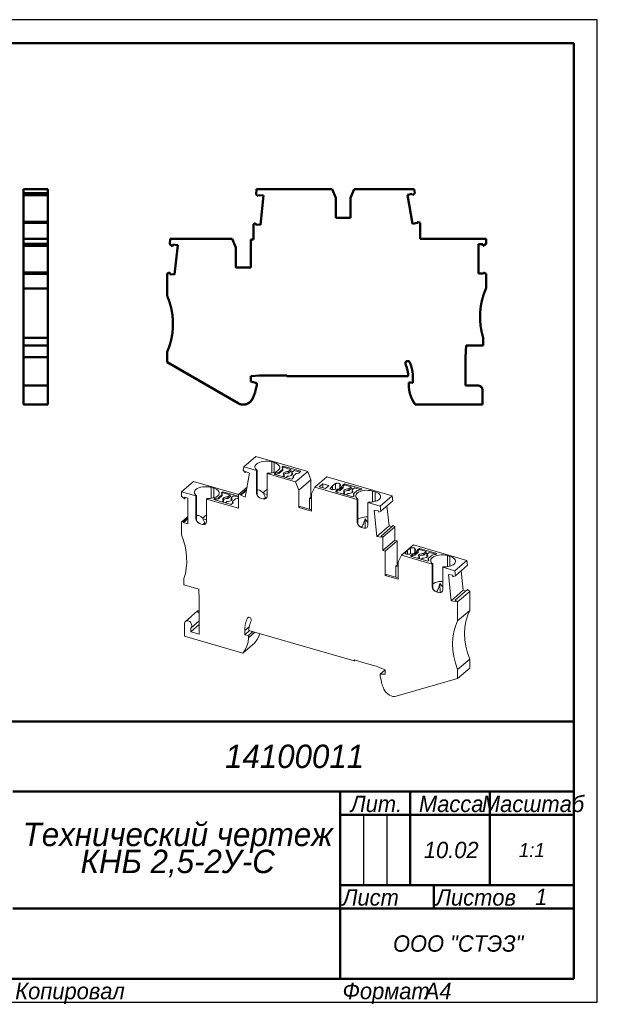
# Model space of a CAD drawing. Header units: millimetres. Extents: x 0 to 297, y 0 to 210.
# Tile 2 of 2: x 173 to 297, y 0 to 210. Entities that reach past the tile are written whole.
import ezdxf

# ---------------------------------------------------------------- set-up
doc = ezdxf.new("R2010")
doc.units = ezdxf.units.MM

# ---------------------------------------------------------------- blocks, each defined once
blk = doc.blocks.new('_FR1Страница_1')
at = {"color": 7, "lineweight": 25, "flags": 128}
for points in [[(297, 210), (0, 210)], [(297, 0), (297, 210)], [(247, 40), (247, 25)], [(252, 40), (252, 25)], [(242, 20), (292, 20)], [(0, 0), (297, 0)]]:
    blk.add_lwpolyline(points, dxfattribs=at)
at = {"color": 7, "lineweight": 50, "flags": 128}
for points in [[(20, 205), (292, 205)], [(292, 205), (292, 5)], [(107, 60), (292, 60)], [(172, 45), (292, 45)], [(242, 45), (242, 5)], [(257, 45), (257, 25)], [(274, 45), (274, 25)], [(242, 40), (292, 40)], [(242, 25), (292, 25)], [(262, 25), (262, 20)], [(172, 20), (292, 20)], [(292, 5), (20, 5)]]:
    blk.add_lwpolyline(points, dxfattribs=at)
at = {"color": 7}
for s, insert, char_height, width, attachment_point in [('\\pl0.5;{\\fT-FLEX Type A|b0|i1;\\l14100011 \\P}', (232, 52.5), 5, 122.5, 5), ('\\pl0.5;{\\fT-FLEX Type A|b0|i1;\\lМасштаб\\P}', (283, 44.125), 3.5, 19.75, 2), ('\\pl0.5;{\\fT-FLEX Type A|b0|i1;\\lЛит.\\P}', (249.5, 44.125), 3.5, 16.75, 2), ('\\pl0.5;{\\fT-FLEX Type A|b0|i1;\\lМасса\\P}', (265.5, 44.125), 3.5, 18.75, 2), ('\\pl0.5;{\\fT-FLEX Type A|b0|i1;\\l10.02\\P}', (265.5, 32.5), 3.5, 18.75, 5), ('{\\fT-FLEX Type A|b0|i1;\\l1:1\\P}', (283, 32.5), 3, 19.5, 5), ('\\pl0.5;{\\fT-FLEX Type A|b0|i1;\\l\\P}', (244.5, 32.5), 3.5, 6.75, 5), ('\\pl0.5;{\\fT-FLEX Type A|b0|i1;\\l\\P}', (249.5, 32.5), 3.5, 6.75, 5), ('\\pl0.5;{\\fT-FLEX Type A|b0|i1;\\l\\P}', (254.5, 32.5), 3.5, 6.75, 5), ('\\pl0.5;{\\fT-FLEX Type A|b0|i1;\\l\\H0.857143x;\\P}', (283, 32.5), 3.5, 19.75, 5), ('\\pl0.5;{\\fT-FLEX Type A|b0|i1;\\lЛист\\P}', (242, 24.125), 3.5, 11.75, 1), ('\\pl0.5;{\\fT-FLEX Type A|b0|i1;\\l\\H0.857143x;\\P}', (257, 24.125), 3.5, 11.75, 2), ('\\pl0.5;{\\fT-FLEX Type A|b0|i1;\\lЛистов\\P}', (262, 24.125), 3.5, 17.75, 1), ('{\\fT-FLEX Type A|b0|i1;\\l1\\P}', (285, 22.5), 3.5, 15.75, 5), ('\\pl0.5;{\\fT-FLEX Type A|b0|i1;\\l\\H0.857143x;\\P}', (285, 24.125), 3.5, 15.75, 2), ('{\\fT-FLEX Type A|b0|i1;\\l\\P}', (257, 22.5), 3.5, 11.75, 5), ('{\\fT-FLEX Type A|b0|i1;\\l}', (207, 20), 3, 71.5, 5), ('\\pl0.5;{\\fT-FLEX Type A|b0|i1;\\lООО "СТЭЗ"\\P}', (267, 12.5), 3.5, 51.75, 5), ('\\pl0.6;{\\fT-FLEX Type A|b0|i1;\\l \\P}', (207, 12.5), 3.5, 71.75, 5), ('\\pl0.5;{\\fT-FLEX Type A|b0|i1;\\lКопировал\\P}', (172, 4.125), 3.5, 23.566, 1), ('\\pl0.5;{\\fT-FLEX Type A|b0|i1;\\l\\P}', (193.816, 4.125), 3.5, 40.967, 1), ('\\pl0.5;{\\fT-FLEX Type A|b0|i1;\\lФормат\\P}', (242, 4.125), 3.5, 18.675, 1), ('\\pl0.5;{\\fT-FLEX Type A|b0|i1;\\l\\P}', (258.925, 4.125), 3.5, 9.825, 1), ('{\\fT-FLEX Type A|b0|i1;\\lA4\\P}', (262.962, 4.125), 3.5, 9.825, 2)]:
    blk.add_mtext(s, dxfattribs=dict(at, insert=insert, char_height=char_height, width=width, attachment_point=attachment_point))
at = {"color": 7, "insert": (207, 32.5), "char_height": 5, "width": 72.5, "attachment_point": 5, "line_spacing_factor": 0.692771}
blk.add_mtext('\\pl0.5;{\\fT-FLEX Type A|b0|i1;\\lТехнический чертеж\\PКНБ 2,5-2У-С\\P}', dxfattribs=at)
blk = doc.blocks.new('Страница_1')
at = {"color": 7, "lineweight": 50, "flags": 128}
for points in [[(174.297, 172.9), (174.297, 173.777)], [(179.447, 173.777), (174.297, 173.777)], [(174.297, 172.507), (174.297, 172.9)], [(179.447, 172.9), (174.297, 172.9)], [(179.447, 172.9), (179.447, 173.777)], [(179.447, 172.507), (179.447, 172.9)], [(224.122, 173.777), (223.999, 172.606)], [(224.494, 172.246), (223.999, 172.606)], [(224.122, 173.777), (240.293, 173.777)], [(240.293, 173.777), (241.075, 171.927)], [(245.007, 173.777), (244.225, 171.927)], [(245.007, 173.777), (257.793, 173.777)], [(256.378, 172.589), (257.432, 172.775)], [(257.476, 166.36), (256.378, 172.589)], [(257.479, 172.507), (257.432, 172.775)], [(257.479, 172.507), (257.948, 172.9)], [(257.948, 172.9), (257.793, 173.777)], [(179.447, 172.507), (174.297, 172.507)], [(174.297, 166.818), (174.297, 172.502)], [(179.447, 166.818), (179.447, 172.502)], [(224.494, 172.246), (224.523, 172.517)], [(225.587, 172.405), (224.523, 172.517)], [(224.925, 166.115), (225.587, 172.405)], [(241.075, 167.627), (241.075, 171.927)], [(244.225, 171.927), (244.225, 167.627)], [(179.447, 166.814), (174.297, 166.814)], [(174.297, 166.584), (174.297, 166.814)], [(174.297, 166.584), (174.297, 163.177)], [(179.447, 166.584), (174.297, 166.584)], [(179.447, 166.584), (179.447, 166.814)], [(179.447, 166.584), (179.447, 163.177)], [(223.456, 166.304), (223.89, 166.498)], [(223.456, 163.027), (223.456, 166.304)], [(223.89, 166.498), (223.861, 166.227)], [(244.225, 167.627), (241.075, 167.627)], [(257.476, 166.36), (258.53, 166.546)], [(258.483, 166.814), (258.53, 166.546)], [(259.116, 166.584), (258.483, 166.814)], [(259.116, 166.584), (259.116, 163.177)], [(223.861, 166.227), (224.925, 166.115)], [(179.447, 163.177), (174.297, 163.177)], [(174.297, 163.177), (174.297, 162.073)], [(174.297, 162.073), (174.297, 161.669)], [(179.447, 162.073), (174.297, 162.073)], [(179.447, 163.177), (179.447, 162.073)], [(179.447, 162.073), (179.447, 161.669)], [(205.667, 163.177), (205.542, 161.992)], [(205.667, 163.177), (218.893, 163.177)], [(219.675, 161.327), (218.893, 163.177)], [(222.906, 163.027), (222.906, 157.027)], [(222.906, 163.027), (223.456, 163.027)], [(259.116, 163.177), (273.196, 163.177)], [(273.196, 162.073), (272.495, 161.669)], [(273.196, 163.177), (273.196, 162.073)], [(179.447, 161.669), (174.297, 161.669)], [(174.297, 161.665), (174.297, 155.991)], [(179.447, 161.665), (179.447, 155.991)], [(206.158, 161.545), (205.542, 161.992)], [(206.158, 161.545), (206.197, 161.917)], [(207.261, 161.805), (206.197, 161.917)], [(206.6, 155.515), (207.261, 161.805)], [(219.675, 161.327), (219.675, 157.027)], [(272.495, 162.04), (271.596, 162.04)], [(271.596, 162.04), (271.596, 155.715)], [(272.495, 161.669), (272.495, 162.04)], [(174.297, 155.987), (174.297, 155.681)], [(179.447, 155.987), (174.297, 155.987)], [(179.447, 155.987), (179.447, 155.681)], [(205, 155.713), (205.572, 155.968)], [(205.572, 155.968), (205.536, 155.627)], [(219.675, 157.027), (222.906, 157.027)], [(272.666, 155.987), (273.196, 155.681)], [(272.666, 155.987), (272.666, 155.715)], [(179.447, 155.681), (174.297, 155.681)], [(174.297, 152.565), (174.297, 155.681)], [(179.447, 152.565), (179.447, 155.681)], [(205, 150.977), (205, 155.713)], [(205.536, 155.627), (206.6, 155.515)], [(271.596, 155.715), (272.666, 155.715)], [(273.196, 152.565), (273.196, 155.681)], [(174.297, 152.565), (179.447, 152.565)], [(174.297, 141.977), (174.297, 152.565)], [(179.447, 141.977), (179.447, 152.565)], [(174.297, 151.426), (174.297, 151.5)], [(174.297, 141.977), (179.447, 141.977)], [(174.297, 140.377), (174.297, 141.977)], [(179.447, 140.377), (179.447, 141.977)], [(272.596, 140.377), (272.596, 141.977)], [(174.297, 137.877), (174.297, 140.377)], [(179.447, 140.377), (174.297, 140.377)], [(179.447, 137.877), (179.447, 140.377)], [(205, 138.977), (205, 136.761)], [(268.825, 137.877), (268.923, 140.377)], [(272.596, 140.377), (268.923, 140.377)], [(174.297, 137.877), (174.297, 131.777)], [(174.297, 137.877), (179.447, 137.877)], [(179.447, 137.877), (179.447, 131.781)], [(256.835, 136.848), (256.916, 136.717)], [(268.825, 137.877), (268.825, 131.777)], [(220.154, 128.012), (205, 136.761)], [(222.875, 133.777), (222.93, 133.782)], [(222.875, 133.469), (222.875, 133.777)], [(222.875, 133.31), (222.875, 133.469)], [(222.875, 132.677), (222.875, 133.31)], [(224.175, 132.329), (222.875, 132.677)], [(222.93, 133.782), (224.72, 133.939)], [(224.72, 133.939), (225.161, 133.977)], [(227.821, 133.977), (225.161, 133.977)], [(230.575, 133.977), (227.821, 133.977)], [(230.575, 133.977), (230.575, 133.777)], [(230.575, 133.777), (256.569, 133.777)], [(256.536, 134.227), (256.569, 133.777)], [(257.546, 134.166), (257.575, 133.477)], [(257.575, 133.477), (257.575, 133.101)], [(257.575, 133.101), (257.575, 132.887)], [(257.575, 132.887), (257.575, 132.399)], [(174.297, 131.777), (175.297, 131.777)], [(174.297, 131.777), (174.297, 130.877)], [(174.297, 127.727), (174.297, 130.877)], [(179.447, 131.777), (175.299, 131.777)], [(179.447, 131.777), (179.447, 130.877)], [(179.447, 127.727), (179.447, 130.877)], [(224.175, 131.877), (223.835, 130.418)], [(224.175, 131.877), (224.175, 132.329)], [(257.075, 132.442), (256.675, 132.477)], [(256.675, 131.921), (256.675, 132.477)], [(257.575, 132.399), (257.075, 132.442)], [(268.825, 131.777), (271.525, 131.777)], [(272.425, 127.727), (272.425, 130.877)], [(179.447, 127.727), (174.297, 127.727)], [(174.297, 127.717), (174.297, 127.723)], [(174.297, 127.717), (179.447, 127.717)], [(179.447, 127.723), (179.447, 127.717)], [(272.425, 127.727), (258.07, 127.727)]]:
    blk.add_lwpolyline(points, dxfattribs=at)
at = {"color": 7, "linetype": 'Continuous', "lineweight": 50, "const_width": 0.5}
for points in [[(273.196, 152.565, 0.1826418), (272.596, 141.977, 0.1826418)], [(205, 138.977, 0.2087122), (205, 150.977, 0.2087122)], [(256.835, 136.848, 0.6958249), (255.956, 136.522, 0.6958249)], [(257.546, 134.166, 0.079661), (256.916, 136.717, 0.079661)], [(255.956, 136.522, 0.1005988), (255.996, 136.327, 0.1005988)], [(256.536, 134.227, 0.0746912), (255.996, 136.327, 0.0746912)], [(223.204, 128.9, 0.0433328), (223.835, 130.418, 0.0433328)], [(256.675, 131.921, 0.1619815), (258.07, 127.727, 0.1619815)], [(272.425, 130.877, 0.4142136), (271.525, 131.777, 0.4142136)], [(220.154, 128.012, 0.4268402), (223.204, 128.9, 0.4268402)]]:
    blk.add_lwpolyline(points, format="xyb", dxfattribs=at)
at = {"color": 7, "lineweight": 18, "flags": 128}
for points in [[(221.407, 114.416), (223.982, 116.646)], [(235.055, 113.449), (223.982, 116.646)], [(221.273, 113.695), (221.407, 114.416)], [(221.679, 113.237), (221.273, 113.695)], [(224.107, 113.636), (221.407, 114.416)], [(224.216, 113.731), (224.039, 113.877), (223.905, 114.034), (223.816, 114.199), (223.776, 114.369), (223.784, 114.54), (223.841, 114.709), (223.945, 114.872), (224.095, 115.025)], [(224.095, 115.025), (224.369, 115.217), (224.712, 115.377), (225.112, 115.502), (225.552, 115.584), (226.016, 115.623), (226.487, 115.615), (226.945, 115.562), (227.373, 115.465)], [(224.107, 113.636), (224.216, 113.731)], [(224.216, 113.731), (224.216, 108.451)], [(226.468, 113.081), (226.81, 113.077), (227.15, 113.097), (227.48, 113.142), (227.794, 113.209), (228.086, 113.298), (228.35, 113.407), (228.58, 113.534), (228.771, 113.675)], [(227.373, 113.127), (227.373, 115.465)], [(227.893, 115.315), (227.373, 115.465)], [(227.893, 115.315), (227.893, 113.239)], [(228.771, 113.675), (228.966, 113.89), (229.072, 114.119), (229.088, 114.354), (229.011, 114.586), (228.845, 114.806), (228.597, 115.006), (228.275, 115.178), (227.893, 115.315)], [(229.719, 113.946), (228.901, 113.238)], [(228.901, 113.021), (229.719, 113.73)], [(229.84, 114.55), (229.584, 114.329)], [(229.584, 114.329), (229.719, 113.946)], [(229.84, 114.334), (229.643, 114.163)], [(229.719, 113.946), (229.719, 113.73)], [(229.84, 114.55), (229.84, 114.334)], [(233.564, 113.475), (229.84, 114.55)], [(229.84, 114.334), (231.442, 113.871)], [(230.938, 113.435), (231.442, 113.871)], [(231.442, 113.871), (231.442, 113.525)], [(232.135, 113.671), (231.63, 113.235)], [(232.135, 113.671), (233.376, 113.313)], [(221.679, 113.237), (221.72, 113.457)], [(221.679, 113.237), (221.859, 113.392)], [(221.681, 107.913), (222.632, 113.033)], [(222.632, 113.033), (221.72, 113.457)], [(224.107, 113.636), (224.107, 108.83)], [(226.359, 112.986), (226.468, 113.081)], [(232.48, 111.219), (226.359, 112.986)], [(226.359, 112.986), (226.359, 108.18)], [(228.17, 113.105), (227.915, 112.883)], [(227.915, 112.883), (231.639, 111.808)], [(228.17, 112.888), (228.102, 112.829)], [(228.901, 113.238), (228.17, 113.105)], [(228.17, 112.888), (228.17, 113.105)], [(228.17, 112.888), (228.901, 113.021)], [(228.901, 113.238), (228.901, 113.021)], [(229.704, 112.367), (230.021, 112.641)], [(230.021, 112.641), (229.885, 112.768), (229.827, 112.91), (229.853, 113.054), (229.96, 113.188)], [(229.894, 112.76), (229.96, 112.842)], [(229.96, 113.188), (230.139, 113.301), (230.375, 113.384), (230.649, 113.43), (230.938, 113.435)], [(229.96, 112.842), (230.139, 112.955), (230.375, 113.038), (230.649, 113.084), (230.938, 113.088)], [(230.021, 112.641), (230.021, 112.295)], [(230.714, 112.441), (230.397, 112.167)], [(231.63, 113.235), (231.767, 113.107), (231.824, 112.966), (231.799, 112.822), (231.692, 112.688), (231.513, 112.575), (231.276, 112.492), (231.003, 112.446), (230.714, 112.441)], [(231.442, 113.525), (230.938, 113.088)], [(230.938, 113.435), (230.938, 113.088)], [(231.442, 113.525), (231.835, 113.412)], [(231.63, 113.235), (231.63, 112.888)], [(231.63, 112.888), (231.757, 112.77)], [(231.639, 111.808), (232.074, 112.186)], [(231.928, 112.459), (232.582, 113.025)], [(232.074, 112.186), (231.928, 112.459)], [(231.928, 112.459), (231.928, 112.242)], [(231.928, 112.242), (231.995, 112.117)], [(232.48, 111.219), (235.055, 113.449)], [(232.582, 113.025), (233.128, 113.098)], [(233.128, 113.098), (233.564, 113.475)], [(235.732, 111.651), (233.157, 109.421)], [(235.055, 113.449), (235.732, 111.651)], [(235.732, 111.651), (235.732, 107.927)], [(236.562, 110.041), (239.137, 112.271)], [(253.142, 108.228), (239.137, 112.271)], [(208.068, 109.087), (210.643, 111.317)], [(220.282, 108.534), (210.643, 111.317)], [(211.269, 108.288), (211.092, 108.434), (210.957, 108.592), (210.869, 108.757), (210.829, 108.927), (210.837, 109.098), (210.894, 109.266), (210.998, 109.429), (211.148, 109.583)], [(211.148, 109.583), (211.422, 109.774), (211.765, 109.935), (212.165, 110.059), (212.605, 110.142), (213.069, 110.18), (213.539, 110.173), (213.998, 110.119), (214.426, 110.022)], [(214.426, 110.022), (214.426, 107.685)], [(214.946, 109.872), (214.426, 110.022)], [(214.946, 109.872), (214.946, 107.797)], [(215.824, 108.233), (216.018, 108.447), (216.125, 108.676), (216.141, 108.912), (216.064, 109.144), (215.898, 109.364), (215.65, 109.564), (215.328, 109.735), (214.946, 109.872)], [(220.261, 108.516), (222.087, 110.097)], [(220.81, 108.558), (221.991, 109.581)], [(225.552, 108.858), (225.112, 109.222), (224.712, 109.431), (224.369, 109.475), (224.216, 109.407)], [(226.359, 109.58), (226.012, 109.34), (225.552, 108.858)], [(232.48, 111.219), (233.157, 109.421)], [(236.562, 110.041), (235.885, 108.634)], [(245.671, 107.411), (236.562, 110.041)], [(238.284, 110.814), (237.534, 110.164)], [(237.534, 110.164), (238.833, 109.789)], [(238.284, 109.948), (238.284, 110.814)], [(239.583, 110.439), (238.284, 110.814)], [(238.833, 109.789), (239.583, 110.439)], [(239.935, 109.891), (239.895, 109.824), (239.895, 109.753), (239.933, 109.685), (240.008, 109.626), (240.113, 109.579), (240.24, 109.549), (240.379, 109.537), (240.519, 109.546)], [(240.393, 110.392), (239.935, 109.891)], [(239.935, 109.891), (239.935, 109.684)], [(241.033, 110.841), (240.393, 110.392)], [(240.393, 110.392), (240.393, 109.538)], [(240.519, 109.546), (240.819, 109.586)], [(240.819, 109.586), (241.812, 109.719)], [(241.427, 109.486), (240.992, 109.108)], [(241.923, 110.761), (241.868, 110.826), (241.778, 110.88), (241.662, 110.92), (241.529, 110.943), (241.388, 110.945), (241.251, 110.928), (241.13, 110.893), (241.033, 110.841)], [(241.033, 110.841), (241.033, 109.614)], [(241.974, 109.559), (241.427, 109.486)], [(241.427, 109.269), (241.427, 109.486)], [(242.269, 110.115), (241.812, 109.719)], [(241.923, 110.761), (241.923, 109.815)], [(242.269, 110.115), (241.923, 110.761)], [(242.627, 110.125), (241.974, 109.559)], [(242.627, 109.908), (241.974, 109.342)], [(241.974, 109.559), (241.974, 109.342)], [(242.917, 110.775), (242.481, 110.398)], [(242.481, 110.398), (242.627, 110.125)], [(242.917, 110.559), (242.56, 110.25)], [(242.627, 110.125), (242.627, 109.908)], [(243.841, 109.71), (243.553, 109.705), (243.279, 109.659), (243.042, 109.576), (242.863, 109.463), (242.757, 109.329), (242.731, 109.185), (242.789, 109.043), (242.925, 108.916)], [(246.641, 109.7), (242.917, 110.775)], [(242.917, 110.775), (242.917, 110.559)], [(242.917, 110.559), (244.346, 110.146)], [(243.841, 109.71), (244.346, 110.146)], [(243.841, 109.363), (244.346, 109.8)], [(243.841, 109.71), (243.841, 109.363)], [(244.346, 110.146), (244.346, 109.8)], [(244.346, 109.8), (244.738, 109.687)], [(245.038, 109.946), (244.534, 109.51)], [(244.534, 109.51), (244.534, 109.163)], [(244.596, 108.963), (244.702, 109.097), (244.728, 109.241), (244.67, 109.382), (244.534, 109.51)], [(245.038, 109.946), (246.453, 109.538)], [(245.654, 109.346), (246.385, 109.479)], [(246.385, 109.479), (246.641, 109.7)], [(208.068, 109.087), (208.068, 108.131)], [(211.16, 108.194), (208.068, 109.087)], [(208.068, 108.131), (208.675, 107.605)], [(208.675, 107.926), (209.453, 107.701)], [(208.675, 107.605), (208.675, 107.926)], [(208.675, 107.605), (208.953, 107.846)], [(209.453, 107.701), (209.453, 102.224)], [(211.16, 108.194), (211.269, 108.288)], [(211.16, 103.387), (211.16, 108.194)], [(211.269, 108.288), (211.269, 103.009)], [(213.412, 107.544), (213.521, 107.638)], [(213.412, 107.544), (220.261, 105.566)], [(213.412, 102.737), (213.412, 107.544)], [(213.521, 107.638), (213.863, 107.634), (214.202, 107.655), (214.533, 107.699), (214.847, 107.767), (215.139, 107.856), (215.403, 107.965), (215.633, 108.091), (215.824, 108.233)], [(215.223, 107.662), (214.968, 107.441)], [(214.968, 107.441), (218.691, 106.366)], [(215.223, 107.446), (215.155, 107.387)], [(215.954, 107.795), (215.223, 107.662)], [(215.223, 107.662), (215.223, 107.446)], [(215.223, 107.446), (215.954, 107.579)], [(216.772, 108.504), (215.954, 107.795)], [(215.954, 107.579), (216.772, 108.287)], [(215.954, 107.579), (215.954, 107.795)], [(216.893, 109.108), (216.637, 108.887)], [(216.637, 108.887), (216.772, 108.504)], [(216.893, 108.892), (216.696, 108.721)], [(216.772, 108.287), (216.772, 108.504)], [(217.074, 107.199), (216.938, 107.326), (216.88, 107.468), (216.906, 107.611), (217.013, 107.746)], [(216.893, 109.108), (216.893, 108.892)], [(220.261, 108.136), (216.893, 109.108)], [(216.893, 108.892), (218.495, 108.429)], [(216.947, 107.317), (217.013, 107.399)], [(217.013, 107.746), (217.192, 107.859), (217.428, 107.942), (217.702, 107.988), (217.99, 107.993)], [(217.013, 107.399), (217.192, 107.513), (217.428, 107.596), (217.702, 107.641), (217.99, 107.646)], [(218.683, 107.792), (218.819, 107.665), (218.877, 107.524), (218.851, 107.38), (218.745, 107.246), (218.566, 107.132), (218.329, 107.049), (218.055, 107.004), (217.767, 106.999)], [(217.99, 107.993), (218.495, 108.429)], [(218.495, 108.083), (217.99, 107.646)], [(217.99, 107.993), (217.99, 107.646)], [(218.495, 108.429), (218.495, 108.083)], [(218.495, 108.083), (218.888, 107.969)], [(219.188, 108.229), (218.683, 107.792)], [(218.683, 107.792), (218.683, 107.446)], [(218.683, 107.446), (218.81, 107.328)], [(218.981, 107.017), (219.634, 107.583)], [(219.188, 108.229), (220.261, 107.919)], [(219.634, 107.583), (220.181, 107.656)], [(220.181, 107.656), (220.261, 107.726)], [(220.261, 108.516), (220.81, 108.558)], [(220.261, 108.516), (220.261, 105.566)], [(221.95, 109.36), (220.769, 108.337)], [(220.81, 108.558), (220.769, 108.337)], [(221.681, 107.913), (220.769, 108.337)], [(224.107, 108.83), (224.173, 108.479), (224.361, 108.144), (224.642, 107.875), (224.973, 107.714)], [(224.216, 108.451), (224.145, 108.615), (224.118, 108.712), (224.107, 108.83)], [(224.216, 108.451), (224.353, 108.206), (224.525, 107.991), (224.733, 107.822), (224.973, 107.714)], [(224.973, 107.714), (225.493, 107.564)], [(226.359, 108.18), (226.293, 107.867), (226.105, 107.641), (225.824, 107.534), (225.493, 107.564)], [(225.713, 107.533), (225.493, 107.564)], [(225.552, 108.858), (225.569, 108.755)], [(225.569, 108.755), (226.002, 107.88)], [(225.569, 108.755), (226.359, 108.527)], [(225.617, 107.546), (226.002, 107.88)], [(225.728, 107.53), (225.713, 107.53)], [(226.002, 107.88), (226.002, 107.601)], [(233.157, 109.421), (233.157, 105.697)], [(235.732, 107.927), (235.445, 107.679)], [(235.885, 107.551), (235.445, 107.679)], [(235.445, 107.679), (235.445, 105.369)], [(235.732, 107.927), (235.885, 107.883)], [(235.885, 104.91), (235.885, 108.634)], [(240.992, 109.108), (244.716, 108.033)], [(241.427, 109.269), (241.179, 109.054)], [(241.974, 109.342), (241.427, 109.269)], [(242.608, 108.642), (242.925, 108.916)], [(243.841, 109.363), (243.553, 109.359), (243.279, 109.313), (243.042, 109.23), (242.863, 109.116), (242.798, 109.034)], [(242.925, 108.916), (242.925, 108.57)], [(243.618, 108.716), (243.301, 108.442)], [(243.618, 108.716), (243.906, 108.721), (244.18, 108.766), (244.417, 108.849), (244.596, 108.963)], [(244.661, 109.045), (244.534, 109.163)], [(244.716, 108.033), (244.971, 108.255)], [(244.836, 108.638), (245.654, 109.346)], [(244.836, 108.421), (244.836, 108.638)], [(244.971, 108.255), (244.836, 108.638)], [(244.913, 108.204), (244.836, 108.421)], [(245.78, 107.505), (245.603, 107.652), (245.468, 107.809), (245.38, 107.974), (245.34, 108.144), (245.348, 108.315), (245.405, 108.483), (245.509, 108.646), (245.659, 108.8)], [(245.659, 108.8), (245.933, 108.991), (246.276, 109.152), (246.676, 109.276), (247.116, 109.359), (247.58, 109.398), (248.051, 109.39), (248.509, 109.336), (248.937, 109.239)], [(245.671, 107.411), (245.78, 107.505)], [(245.671, 102.605), (245.671, 107.411)], [(245.78, 107.505), (245.78, 102.226)], [(248.032, 106.855), (248.374, 106.852), (248.714, 106.872), (249.044, 106.916), (249.358, 106.984), (249.65, 107.073), (249.914, 107.182), (250.144, 107.309), (250.335, 107.45)], [(248.937, 109.239), (249.457, 109.089)], [(248.937, 109.239), (248.937, 106.902)], [(250.335, 107.45), (250.53, 107.664), (250.636, 107.894), (250.652, 108.129), (250.575, 108.361), (250.409, 108.581), (250.161, 108.781), (249.839, 108.952), (249.457, 109.089)], [(249.457, 109.089), (249.457, 108.547)], [(249.457, 107.014), (249.457, 108.547)], [(250.567, 105.998), (253.142, 108.228)], [(253.142, 108.228), (253.248, 107.183)], [(216.757, 106.924), (217.074, 107.199)], [(217.074, 107.199), (217.074, 106.852)], [(217.767, 106.999), (217.45, 106.724)], [(218.691, 106.366), (219.127, 106.743)], [(218.981, 106.8), (218.981, 107.017)], [(219.127, 106.743), (218.981, 107.017)], [(218.981, 106.8), (219.048, 106.675)], [(233.445, 105.946), (233.157, 105.697)], [(233.157, 105.697), (235.885, 104.91)], [(233.445, 105.946), (235.885, 105.242)], [(247.923, 106.761), (248.032, 106.855)], [(247.923, 101.954), (247.923, 106.761)], [(250.567, 105.998), (247.923, 106.761)], [(250.567, 105.998), (250.673, 104.953)], [(250.673, 104.953), (253.248, 107.183)], [(252.446, 101.793), (252.006, 106.107)], [(208.068, 102.595), (209.453, 103.795)], [(208.527, 102.727), (209.453, 103.53)], [(209.453, 103.294), (208.527, 102.491)], [(211.16, 103.387), (211.171, 103.27), (211.198, 103.173), (211.269, 103.009)], [(211.16, 103.387), (211.226, 103.037), (211.414, 102.702), (211.695, 102.433), (212.026, 102.271)], [(212.605, 103.415), (212.165, 103.78), (211.765, 103.989), (211.422, 104.033), (211.269, 103.965)], [(213.412, 104.138), (213.065, 103.897), (212.605, 103.415)], [(212.622, 103.313), (212.605, 103.415)], [(213.412, 103.085), (212.622, 103.313)], [(213.055, 102.438), (212.622, 103.313)], [(245.78, 103.213), (245.933, 103.319), (246.276, 103.48), (246.676, 103.604), (247.116, 103.687), (247.58, 103.725), (247.923, 103.72)], [(247.325, 103.273), (247.16, 102.756), (246.979, 102.251), (246.879, 102.006), (246.768, 101.771), (246.645, 101.562), (246.572, 101.478)], [(247.325, 103.273), (247.343, 101.313)], [(247.325, 103.273), (247.707, 102.774)], [(249.871, 99.563), (249.298, 105.176)], [(249.298, 105.176), (250.22, 105.006)], [(250.245, 104.765), (250.22, 105.006)], [(250.245, 104.765), (250.673, 104.953)], [(208.527, 102.727), (208.068, 102.595)], [(208.068, 99.896), (208.068, 102.595)], [(208.527, 102.727), (208.527, 102.491)], [(209.453, 102.224), (208.527, 102.491)], [(211.759, 102.402), (211.579, 102.547), (211.407, 102.763), (211.269, 103.009)], [(212.026, 102.271), (212.546, 102.121)], [(213.412, 102.737), (213.346, 102.425), (213.158, 102.198), (212.877, 102.092), (212.546, 102.121)], [(212.766, 102.091), (212.546, 102.121)], [(213.055, 102.438), (212.67, 102.104)], [(212.781, 102.088), (212.766, 102.088)], [(213.055, 102.438), (213.055, 102.159)], [(245.671, 102.605), (245.737, 102.254), (245.925, 101.919), (246.206, 101.65), (246.537, 101.488)], [(245.78, 102.226), (245.709, 102.39), (245.682, 102.487), (245.671, 102.605)], [(245.78, 102.226), (245.917, 101.98), (246.089, 101.766), (246.297, 101.597), (246.537, 101.488)], [(247.057, 101.338), (246.537, 101.488)], [(247.923, 101.954), (247.857, 101.642), (247.669, 101.415), (247.388, 101.309), (247.057, 101.338)], [(247.057, 101.338), (247.277, 101.308)], [(247.292, 101.305), (247.277, 101.305)], [(247.923, 102.556), (247.707, 102.774)], [(249.871, 99.563), (252.446, 101.793)], [(250.768, 99.635), (253.343, 101.865)], [(253.719, 101.589), (251.144, 99.359)], [(253.117, 101.67), (252.446, 101.793)], [(253.719, 101.589), (253.343, 101.865)], [(253.719, 98.751), (253.719, 101.589)], [(208.587, 90.577), (208.888, 91.624), (209.086, 92.723), (209.178, 93.865), (209.165, 95.042), (209.046, 96.243), (208.822, 97.459), (208.495, 98.68), (208.068, 99.896)], [(250.792, 99.394), (249.871, 99.563)], [(250.768, 99.635), (250.792, 99.394)], [(251.144, 99.359), (250.768, 99.635)], [(251.144, 96.521), (251.144, 99.359)], [(251.144, 96.521), (253.719, 98.751)], [(251.62, 96.384), (254.195, 98.614)], [(254.195, 98.614), (253.719, 98.751)], [(254.195, 98.614), (254.195, 93.418)], [(255.095, 95.511), (257.67, 97.741)], [(257.054, 97.036), (256.415, 96.587)], [(257.944, 96.956), (257.889, 97.021), (257.8, 97.075), (257.684, 97.115), (257.55, 97.138), (257.409, 97.14), (257.273, 97.123), (257.151, 97.088), (257.054, 97.036)], [(257.054, 97.036), (257.054, 95.809)], [(269.124, 94.434), (257.67, 97.741)], [(258.291, 96.31), (257.944, 96.956)], [(257.944, 96.956), (257.944, 96.01)], [(258.938, 96.97), (258.502, 96.593)], [(262.662, 95.895), (258.938, 96.97)], [(258.938, 96.97), (258.938, 96.754)], [(251.62, 96.384), (251.144, 96.521)], [(251.62, 96.384), (251.62, 91.188)], [(254.418, 94.104), (255.095, 95.511)], [(261.693, 93.606), (255.095, 95.511)], [(255.957, 96.086), (255.917, 96.019), (255.916, 95.948), (255.955, 95.88), (256.029, 95.821), (256.135, 95.774), (256.262, 95.744), (256.401, 95.732), (256.541, 95.741)], [(256.415, 96.587), (255.957, 96.086)], [(255.957, 96.086), (255.957, 95.879)], [(256.415, 95.733), (256.415, 96.587)], [(256.541, 95.741), (256.84, 95.781)], [(256.84, 95.781), (257.834, 95.914)], [(257.449, 95.681), (257.013, 95.303)], [(257.013, 95.303), (260.737, 94.228)], [(257.449, 95.464), (257.201, 95.249)], [(257.995, 95.754), (257.449, 95.681)], [(257.449, 95.464), (257.449, 95.681)], [(257.995, 95.537), (257.449, 95.464)], [(258.291, 96.31), (257.834, 95.914)], [(258.649, 96.32), (257.995, 95.754)], [(258.649, 96.103), (257.995, 95.537)], [(257.995, 95.754), (257.995, 95.537)], [(258.502, 96.593), (258.649, 96.32)], [(258.938, 96.754), (258.582, 96.445)], [(258.629, 94.837), (258.946, 95.111)], [(258.649, 96.32), (258.649, 96.103)], [(259.863, 95.905), (259.574, 95.9), (259.3, 95.854), (259.064, 95.771), (258.885, 95.658), (258.778, 95.524), (258.752, 95.38), (258.81, 95.238), (258.946, 95.111)], [(259.863, 95.558), (259.574, 95.554), (259.3, 95.508), (259.064, 95.425), (258.885, 95.311), (258.82, 95.229)], [(258.938, 96.754), (260.367, 96.341)], [(258.946, 95.111), (258.946, 94.765)], [(259.639, 94.911), (259.322, 94.637)], [(259.639, 94.911), (259.928, 94.916), (260.202, 94.961), (260.438, 95.044), (260.617, 95.158)], [(259.863, 95.905), (260.367, 96.341)], [(259.863, 95.558), (260.367, 95.995)], [(259.863, 95.905), (259.863, 95.558)], [(260.367, 96.341), (260.367, 95.995)], [(260.367, 95.995), (260.76, 95.882)], [(261.06, 96.141), (260.556, 95.705)], [(260.556, 95.705), (260.556, 95.358)], [(260.617, 95.158), (260.724, 95.292), (260.749, 95.436), (260.692, 95.577), (260.556, 95.705)], [(260.682, 95.24), (260.556, 95.358)], [(260.857, 94.833), (261.675, 95.541)], [(260.992, 94.45), (260.857, 94.833)], [(260.857, 94.616), (260.857, 94.833)], [(261.06, 96.141), (262.474, 95.733)], [(261.802, 93.7), (261.624, 93.847), (261.49, 94.004), (261.402, 94.169), (261.361, 94.339), (261.37, 94.51), (261.427, 94.678), (261.531, 94.841), (261.68, 94.995)], [(261.675, 95.541), (262.406, 95.674)], [(261.68, 94.995), (261.954, 95.186), (262.298, 95.347), (262.697, 95.471), (263.138, 95.554), (263.602, 95.593), (264.072, 95.585), (264.53, 95.531), (264.959, 95.434)], [(262.406, 95.674), (262.662, 95.895)], [(264.959, 95.434), (264.959, 93.097)], [(264.959, 95.434), (265.478, 95.284)], [(266.357, 93.645), (266.551, 93.859), (266.658, 94.089), (266.673, 94.324), (266.597, 94.556), (266.431, 94.776), (266.182, 94.976), (265.861, 95.147), (265.478, 95.284)], [(265.478, 95.284), (265.478, 93.209)], [(254.195, 93.418), (253.908, 93.169)], [(253.908, 93.169), (253.908, 90.859)], [(254.418, 93.021), (253.908, 93.169)], [(254.418, 93.353), (254.195, 93.418)], [(254.418, 94.104), (254.418, 90.38)], [(260.737, 94.228), (260.992, 94.45)], [(260.934, 94.399), (260.857, 94.616)], [(261.693, 93.606), (261.802, 93.7)], [(261.693, 93.606), (261.693, 88.8)], [(261.802, 93.7), (261.802, 88.421)], [(263.944, 92.956), (264.053, 93.05)], [(266.549, 92.204), (263.944, 92.956)], [(263.944, 92.956), (263.944, 88.149)], [(264.053, 93.05), (264.395, 93.047), (264.735, 93.067), (265.065, 93.111), (265.379, 93.179), (265.671, 93.268), (265.935, 93.377), (266.165, 93.504), (266.357, 93.645)], [(266.549, 92.204), (269.124, 94.434)], [(266.657, 91.147), (269.232, 93.377)], [(269.124, 94.434), (269.232, 93.377)], [(208.587, 89.191), (208.587, 90.577)], [(251.908, 91.437), (251.62, 91.188)], [(254.418, 90.38), (251.62, 91.188)], [(251.908, 91.437), (254.418, 90.712)], [(265.168, 91.414), (266.09, 91.245)], [(265.741, 85.801), (265.168, 91.414)], [(266.124, 90.913), (266.09, 91.245)], [(266.124, 90.913), (266.657, 91.147)], [(266.549, 92.204), (266.657, 91.147)], [(268.316, 88.031), (267.889, 92.214)], [(208.587, 89.191), (211.768, 88.273)], [(261.693, 88.8), (261.759, 88.449), (261.946, 88.114), (262.227, 87.845), (262.559, 87.683)], [(261.802, 88.421), (261.73, 88.585), (261.703, 88.682), (261.693, 88.8)], [(261.802, 89.408), (261.954, 89.514), (262.298, 89.675), (262.697, 89.799), (263.137, 89.882), (263.602, 89.92), (263.944, 89.915)], [(261.802, 88.421), (261.938, 88.175), (262.11, 87.961), (262.291, 87.814)], [(263.347, 89.468), (263.181, 88.951), (263, 88.446), (262.9, 88.201), (262.789, 87.966), (262.666, 87.757), (262.594, 87.673)], [(263.347, 89.468), (263.364, 87.508)], [(263.347, 89.468), (263.728, 88.969)], [(263.944, 88.751), (263.728, 88.969)], [(211.853, 86.083), (211.768, 88.273)], [(263.078, 87.533), (262.559, 87.683)], [(263.944, 88.149), (263.878, 87.837), (263.691, 87.61), (263.41, 87.504), (263.078, 87.533)], [(263.078, 87.533), (263.299, 87.503)], [(263.314, 87.5), (263.298, 87.5)], [(265.741, 85.801), (268.316, 88.031)], [(266.631, 85.936), (269.206, 88.166)], [(267.126, 85.573), (269.702, 87.803)], [(268.922, 87.92), (268.316, 88.031)], [(269.702, 87.803), (269.206, 88.166)], [(269.701, 83.702), (269.702, 87.803)], [(211.853, 86.083), (211.853, 78.636)], [(266.662, 85.632), (265.741, 85.801)], [(267.126, 85.573), (266.631, 85.936)], [(266.631, 85.936), (266.662, 85.632)], [(267.126, 81.472), (267.126, 85.573)], [(211.5, 83.607), (208.925, 81.377)], [(211.853, 83.727), (211.791, 83.732), (211.538, 83.636), (211.508, 83.599)], [(211.853, 83.501), (211.59, 83.273)], [(211.853, 83.197), (211.59, 83.273)], [(211.853, 83.144), (211.59, 83.273)], [(222.998, 81.693), (222.972, 81.845), (222.9, 81.995), (222.788, 82.124), (222.651, 82.217), (222.503, 82.264), (222.363, 82.259), (222.246, 82.203), (222.166, 82.102)], [(222.328, 82.242), (222.166, 82.102)], [(269.701, 83.702), (267.126, 81.472)], [(269.701, 83.702), (269.231, 82.587), (268.891, 81.394), (268.686, 80.133), (268.617, 78.819), (268.686, 77.465), (268.891, 76.086), (269.231, 74.696), (269.701, 73.309)], [(210.294, 80.471), (210.235, 80.787), (210.066, 81.088), (209.813, 81.33), (209.515, 81.476), (209.216, 81.502), (208.963, 81.406), (208.794, 81.202), (208.735, 80.921)], [(208.735, 78.193), (208.735, 80.921)], [(210.034, 79.161), (211.853, 80.736)], [(210.034, 79.965), (210.144, 80.055), (210.226, 80.173), (210.277, 80.314), (210.294, 80.471)], [(210.104, 80.016), (211.853, 81.531)], [(222.583, 80.315), (221.596, 79.46)], [(221.62, 80.05), (221.596, 79.46)], [(267.126, 81.472), (266.656, 80.357), (266.316, 79.164), (266.111, 77.903), (266.042, 76.589), (266.111, 75.235), (266.316, 73.856), (266.656, 72.466), (267.126, 71.079)], [(208.735, 78.193), (221.167, 74.604)], [(210.034, 79.965), (210.034, 79.161)], [(210.034, 79.161), (211.853, 78.636)], [(221.167, 74.604), (221.685, 75.278), (222.065, 76.063), (222.297, 76.941), (222.375, 77.887)], [(221.596, 79.46), (221.596, 79.134)], [(222.63, 79.422), (221.596, 78.526)], [(221.596, 79.134), (221.596, 78.949)], [(221.596, 78.949), (221.596, 78.526)], [(221.596, 78.526), (222.029, 78.439)], [(222.029, 78.439), (222.375, 78.369)], [(222.375, 78.369), (223.35, 79.214)], [(223.767, 79.093), (222.375, 77.887)], [(222.375, 77.887), (222.375, 78.369)], [(222.495, 79.85), (222.467, 79.469)], [(244.978, 72.97), (222.467, 79.469)], [(223.742, 76.834), (224.26, 77.508), (224.64, 78.293), (224.775, 78.802)], [(223.742, 76.834), (221.167, 74.604)], [(244.978, 73.143), (244.978, 72.97)], [(244.978, 73.143), (247.363, 72.455)], [(244.978, 72.97), (245.128, 73.1)], [(247.363, 72.455), (249.667, 71.79)], [(250.048, 71.646), (249.667, 71.79)], [(251.599, 71.063), (250.048, 71.646)], [(269.701, 73.309), (267.126, 71.079)], [(269.701, 73.309), (269.701, 71.39)], [(251.603, 71.053), (250.521, 70.116)], [(250.521, 69.724), (250.521, 70.116)], [(250.521, 70.116), (251.647, 70.092)], [(250.521, 69.724), (250.815, 68.375)], [(251.647, 71.045), (251.599, 71.063)], [(251.647, 70.778), (251.647, 71.045)], [(251.647, 70.64), (251.647, 70.778)], [(251.647, 70.092), (251.647, 70.64)], [(267.126, 69.16), (269.701, 71.39)], [(267.126, 71.079), (267.126, 69.16)], [(254.003, 65.372), (267.126, 69.16)], [(251.361, 66.903), (251.572, 66.522), (251.843, 66.172), (252.162, 65.868), (252.518, 65.621), (252.895, 65.443), (253.279, 65.339), (253.653, 65.315), (254.003, 65.372)]]:
    blk.add_lwpolyline(points, dxfattribs=at)
at = {"color": 7, "linetype": 'Continuous', "lineweight": 18, "const_width": 0.18}
for points in [[(222.166, 82.102, 0.0914946), (221.62, 80.05, 0.0914946)], [(222.963, 81.533, 0.0863031), (222.495, 79.85, 0.0863031)], [(222.963, 81.533, 0.1130432), (222.998, 81.693, 0.1130432)], [(250.815, 68.375, 0.0356096), (251.361, 66.903, 0.0356096)]]:
    blk.add_lwpolyline(points, format="xyb", dxfattribs=at)
blk.add_blockref('_FR1Страница_1', (0, 0))

msp = doc.modelspace()

# ---------------------------------------------------------------- block references
msp.add_blockref('Страница_1', (0, 0))

doc.saveas('drawing.dxf')
